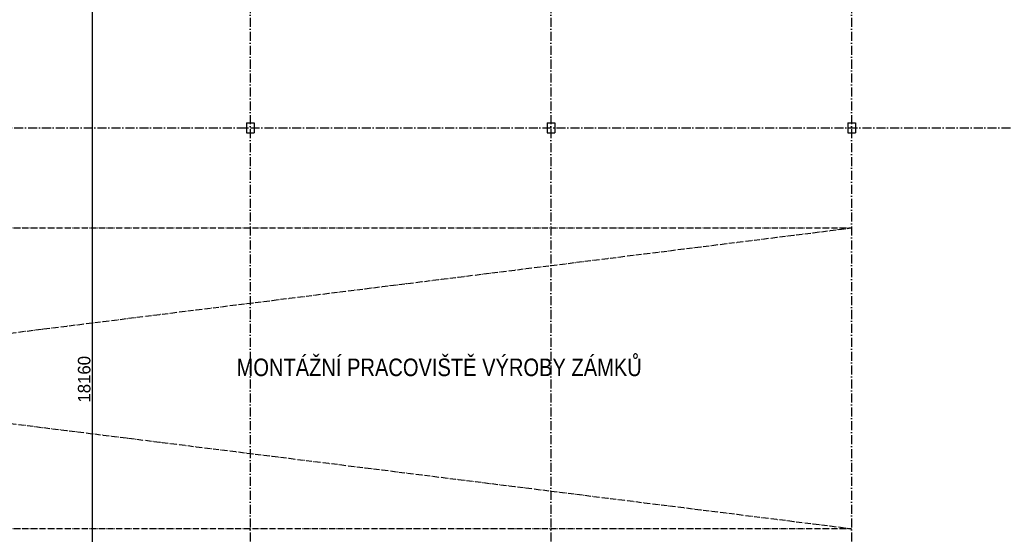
# Model space of a CAD drawing. Header units: millimetres. Extents: x -637441 to -130928, y -380379 to -53767.
# Tile 29 of 193: x -567049 to -547400, y -250081 to -239813. Entities that reach past the tile are written whole.
import ezdxf

# ---------------------------------------------------------------- set-up
doc = ezdxf.new("R2010")
doc.units = ezdxf.units.MM
doc.header["$LTSCALE"] = 10
for name, pattern in [('ACAD_ISO05W100', [34, 24, -3, 0.5, -3, 0.5, -3]), ('ACAD_ISO10W100', [18.5, 12, -3, 0.5, -3]), ('DASHDOT', [25.4, 12.7, -6.35, 0, -6.35])]:
    doc.linetypes.add(name, pattern=pattern)
for name, color, linetype in [('Kóty', 7, 'Continuous'), ('Osy', 1, 'DASHDOT'), ('POPIS', 7, 'Continuous'), ('SLABE', 7, 'Continuous'), ('SLABĚ', 7, 'Continuous')]:
    doc.layers.add(name, color=color, linetype=linetype)
doc.styles.add('NARROW', font='txt')
doc.styles.add('TGV styl', font='txt')
doc.dimstyles.new('VNITŘEK 1-200', dxfattribs={"dimtxt": 250, "dimasz": 100, "dimexe": 100, "dimexo": 250, "dimgap": 40, "dimtad": 1, "dimdec": 0, "dimzin": 0, "dimdsep": 46, "dimtxsty": 'TGV styl', "dimblk1": 'ARCHTICK', "dimblk2": 'ARCHTICK', "dimsah": 1, "dimcen": 0.09, "dimclrd": 256, "dimclre": 256, "dimclrt": 220, "dimadec": 0, "dimazin": 0, "dimtfac": 1, "dimtdec": 0, "dimtofl": 0, "dimtmove": 2, "dimatfit": 3, "dimldrblk": 'ARCHTICK', "dimfxl": 150, "dimfxlon": 1, "dimtolj": 1, "dimtzin": 0, "dimarcsym": 0})

# ---------------------------------------------------------------- blocks, each defined once
blk = doc.blocks.new('_ArchTick')
at = {"color": 0, "const_width": 0.15}
blk.add_lwpolyline([(-0.5, -0.5), (0.5, 0.5)], dxfattribs=at)
blk = doc.blocks.new('*D245')
at = {"layer": 'DEFPOINTS', "color": 0, "ltscale": 0.35}
for p in [(-565596, -237908), (-562446, -237908), (-562446, -256068)]:
    blk.add_point(p, dxfattribs=at)
at = {"layer": 'Kóty', "lineweight": -2, "ltscale": 0.35}
for p, q in [((-565446, -237908), (-565696, -237908)), ((-565596, -256068), (-565596, -237908)), ((-565446, -256068), (-565696, -256068))]:
    blk.add_line(p, q, dxfattribs=at)
at = {"layer": 'Kóty', "lineweight": -2, "ltscale": 0.35, "xscale": 100, "yscale": 100, "zscale": 100}
for p, rotation in [((-565596, -237908), 90), ((-565596, -256068), 270)]:
    blk.add_blockref('_ArchTick', p, dxfattribs=dict(at, rotation=rotation))
at = {"layer": 'Kóty', "color": 220, "ltscale": 0.35, "insert": (-565761, -246988), "char_height": 250, "attachment_point": 5, "rotation": 90, "style": 'TGV styl'}
blk.add_mtext('\\A1;18160', dxfattribs=at)

msp = doc.modelspace()

# ---------------------------------------------------------------- linework, layer by layer
at = {"layer": 'Osy', "linetype": 'ACAD_ISO10W100', "ltscale": 1.5}
for p, q in [((-562446.228, -226457.964), (-562446.228, -256367.964)), ((-556446.228, -226457.964), (-556446.228, -256367.964)), ((-550446.228, -226457.964), (-550446.228, -256367.964)), ((-604621.228, -241967.964), (-544271.228, -241967.964))]:
    msp.add_line(p, q, dxfattribs=at)
at = {"layer": 'SLABE', "linetype": 'ACAD_ISO05W100', "ltscale": 0.5}
for p, q in [((-598446.228, -249967.964), (-550446.228, -243967.964)), ((-598446.228, -243967.964), (-550446.228, -249967.964)), ((-598446.228, -243967.964), (-550446.228, -243967.964)), ((-598446.228, -249967.964), (-550446.228, -249967.964))]:
    msp.add_line(p, q, dxfattribs=at)
at = {"layer": 'SLABĚ'}
for p, q in [((-562521.228, -241867.964), (-562521.228, -242067.964)), ((-562521.228, -241867.964), (-562371.228, -241867.964)), ((-562371.228, -241867.964), (-562371.228, -242067.964)), ((-556521.228, -241867.964), (-556521.228, -242067.964)), ((-556521.228, -241867.964), (-556371.228, -241867.964)), ((-556371.228, -241867.964), (-556371.228, -242067.964)), ((-550521.228, -241867.964), (-550521.228, -242067.964)), ((-550521.228, -241867.964), (-550371.228, -241867.964)), ((-550371.228, -241867.964), (-550371.228, -242067.964)), ((-562521.228, -242067.964), (-562371.228, -242067.964)), ((-556521.228, -242067.964), (-556371.228, -242067.964)), ((-550521.228, -242067.964), (-550371.228, -242067.964))]:
    msp.add_line(p, q, dxfattribs=at)

# ---------------------------------------------------------------- texts
at = {"layer": 'POPIS', "style": 'NARROW'}
msp.add_text('MONTÁŽNÍ PRACOVIŠTĚ VÝROBY ZÁMKŮ', height=350, dxfattribs=at).set_placement((-562720.367, -246924.696))

# ---------------------------------------------------------------- dimensions: what is measured, and where the dimension line sits
at = {"layer": 'Kóty', "ltscale": 0.35}
dim = msp.add_linear_dim(base=(-565595.853, -237907.964), p1=(-562446.228, -256067.964), p2=(-562446.228, -237907.964), angle=90, dimstyle='VNITŘEK 1-200', dxfattribs=at)
dim.commit()
dim.dimension.update_dxf_attribs({"geometry": '*D245', "text_midpoint": (-565760.853, -246987.964)})

doc.saveas('drawing.dxf')
